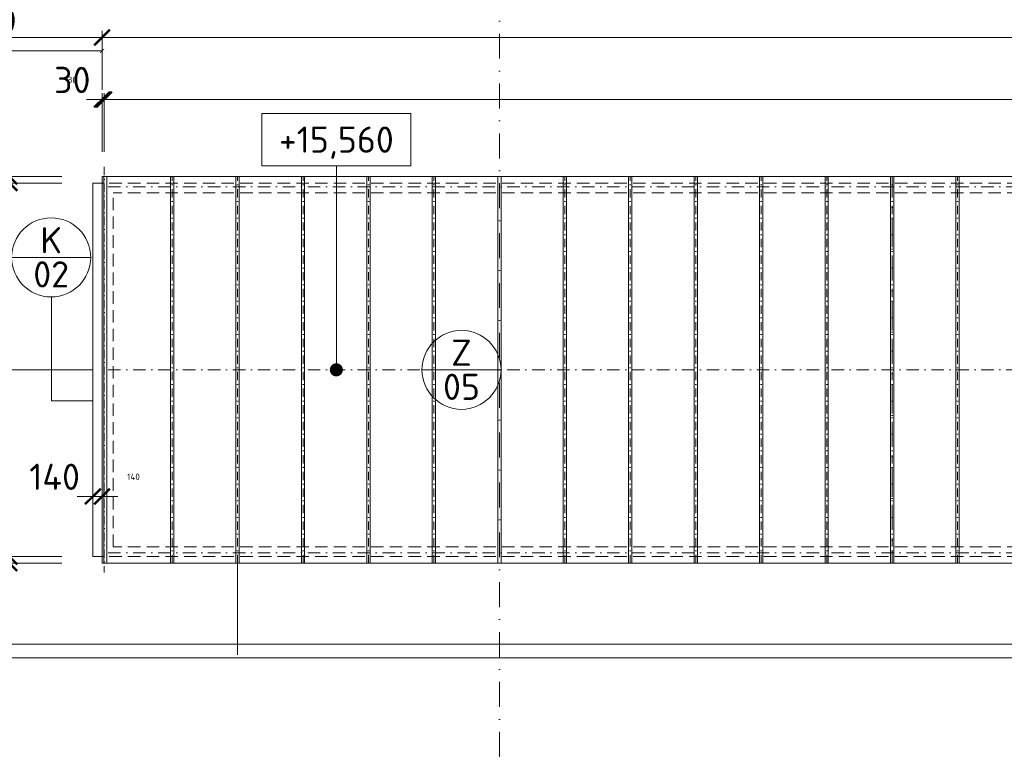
# Model space of a CAD drawing. Header units: millimetres. Extents: x -725694 to 5289369, y -1488057 to 2187451.
# Tile 163 of 256: x 10672 to 25714, y 216454 to 227652. Entities that reach past the tile are written whole.
import ezdxf
from ezdxf.enums import TextEntityAlignment as Align

# ---------------------------------------------------------------- set-up
doc = ezdxf.new("R2010")
doc.units = ezdxf.units.MM
for name, pattern in [('CENTERX2', [101.6, 63.5, -12.7, 12.7, -12.7]), ('DASHDOT', [25.4, 12.7, -6.35, 0, -6.35]), ('ČÁRKOVANÁ', [19.05, 12.7, -6.35])]:
    doc.linetypes.add(name, pattern=pattern)
doc.layers.get('Defpoints').update_dxf_attribs({"color": 8})
for name, color, linetype, lineweight in [('A99_N_kce-pohl', 1, 'Continuous', 9), ('A99_N_koty-200', 5, 'Continuous', 5), ('A99_N_koty-200 @ 200', 5, 'Continuous', 5), ('A99_N_koty-200 @ 50 (2)', 5, 'Continuous', 5), ('A99_N_koty-vysk', 160, 'Continuous', 5), ('A99_N_znaceni 200', 5, 'Continuous', 5), ('A99_S_osy', 1, 'CENTERX2', 5)]:
    doc.layers.add(name, color=color, linetype=linetype, lineweight=lineweight)
doc.styles.add('A99_kota', font='isocpeur.ttf', dxfattribs={"height": 2})
doc.styles.add('A99_popis', font='isocpeur.ttf')
doc.dimstyles.new('A99_kota_200 new', dxfattribs={"dimscale": 200, "dimtxt": 2, "dimasz": 1.2, "dimexe": 0.5, "dimexo": 1.5, "dimgap": 0.3, "dimtad": 1, "dimdec": 0, "dimzin": 3, "dimdsep": 46, "dimtxsty": 'A99_kota', "dimblk": 'ARCHTICK', "dimcen": 2.5, "dimazin": 2, "dimtfac": 0.75, "dimtdec": 0, "dimtmove": 2, "dimatfit": 0, "dimfxl": 0, "dimtolj": 1, "dimtzin": 0, "dimlwd": 5, "dimlwe": 5, "dimarcsym": 0})

# ---------------------------------------------------------------- blocks, each defined once
blk = doc.blocks.new('_ArchTick')
at = {"color": 0, "linetype": 'ByBlock', "const_width": 0.15}
blk.add_lwpolyline([(-0.5, -0.5), (0.5, 0.5)], dxfattribs=at)
blk = doc.blocks.new('*D4494')
at = {"layer": 'A99_N_koty-200', "color": 0, "linetype": 'Continuous', "lineweight": 5, "transparency": 16777216}
for p, q in [((5860, 227380), (5860, 227480)), ((11930, 226580), (11930, 227480)), ((5860, 227380), (11930, 227380))]:
    blk.add_line(p, q, dxfattribs=at)
at = {"layer": 'Defpoints', "color": 0, "linetype": 'Continuous', "lineweight": 0, "transparency": 16777216}
for p in [(11930, 227380), (5860, 227175), (11930, 225255)]:
    blk.add_point(p, dxfattribs=at)
at = {"layer": 'A99_N_koty-200', "color": 0, "linetype": 'Continuous', "lineweight": 5, "transparency": 16777216, "xscale": 240, "yscale": 240, "zscale": 240, "rotation": 180}
blk.add_blockref('_ArchTick', (5860, 227380), dxfattribs=at)
at = {"layer": 'A99_N_koty-200', "color": 0, "linetype": 'Continuous', "lineweight": 5, "transparency": 16777216, "xscale": 240, "yscale": 240, "zscale": 240}
blk.add_blockref('_ArchTick', (11930, 227380), dxfattribs=at)
at = {"layer": 'A99_N_koty-200', "color": 0, "linetype": 'Continuous', "transparency": 16777216, "insert": (10065, 227640), "char_height": 400, "attachment_point": 5, "style": 'A99_kota'}
blk.add_mtext('\\A1;6070', dxfattribs=at)
blk = doc.blocks.new('*D4495')
at = {"layer": 'A99_N_koty-200', "color": 0, "linetype": 'Continuous', "lineweight": 5, "transparency": 16777216}
for p, q in [((5860, 227175), (5860, 227200)), ((5860, 227175), (11930, 227175)), ((11930, 226975), (11930, 227200))]:
    blk.add_line(p, q, dxfattribs=at)
at = {"layer": 'Defpoints', "color": 0, "linetype": 'Continuous', "lineweight": 0, "transparency": 16777216}
for p in [(5860, 227175), (11930, 227175), (11930, 225255)]:
    blk.add_point(p, dxfattribs=at)
at = {"layer": 'A99_N_koty-200', "color": 0, "linetype": 'Continuous', "lineweight": 5, "transparency": 16777216, "xscale": 60, "yscale": 60, "zscale": 60, "rotation": 180}
blk.add_blockref('_ArchTick', (5860, 227175), dxfattribs=at)
at = {"layer": 'A99_N_koty-200', "color": 0, "linetype": 'Continuous', "lineweight": 5, "transparency": 16777216, "xscale": 60, "yscale": 60, "zscale": 60}
blk.add_blockref('_ArchTick', (11930, 227175), dxfattribs=at)
at = {"layer": 'A99_N_koty-200', "color": 0, "linetype": 'Continuous', "transparency": 16777216, "insert": (8895, 227240), "char_height": 100, "attachment_point": 5, "style": 'A99_kota'}
blk.add_mtext('\\A1;6070', dxfattribs=at)
blk = doc.blocks.new('*D4497')
at = {"layer": 'A99_N_koty-200', "color": 0, "linetype": 'Continuous', "lineweight": 5, "transparency": 16777216}
for p, q in [((11930, 226580), (11930, 227480)), ((132620, 226580), (132620, 227480)), ((11930, 227380), (132620, 227380))]:
    blk.add_line(p, q, dxfattribs=at)
at = {"layer": 'Defpoints', "color": 0, "linetype": 'Continuous', "lineweight": 0, "transparency": 16777216}
for p in [(132620, 227380), (11930, 225255), (132620, 225255)]:
    blk.add_point(p, dxfattribs=at)
at = {"layer": 'A99_N_koty-200', "color": 0, "linetype": 'Continuous', "lineweight": 5, "transparency": 16777216, "xscale": 240, "yscale": 240, "zscale": 240, "rotation": 180}
blk.add_blockref('_ArchTick', (11930, 227380), dxfattribs=at)
at = {"layer": 'A99_N_koty-200', "color": 0, "linetype": 'Continuous', "lineweight": 5, "transparency": 16777216, "xscale": 240, "yscale": 240, "zscale": 240}
blk.add_blockref('_ArchTick', (132620, 227380), dxfattribs=at)
at = {"layer": 'A99_N_koty-200', "color": 0, "linetype": 'Continuous', "transparency": 16777216, "insert": (77020, 227680), "char_height": 400, "attachment_point": 5, "style": 'A99_kota'}
blk.add_mtext('\\A1;120690', dxfattribs=at)
blk = doc.blocks.new('*D4498')
at = {"layer": 'A99_N_koty-200', "color": 0, "linetype": 'Continuous', "lineweight": 5, "transparency": 16777216}
for p, q in [((11930, 227180), (11930, 227405)), ((11930, 227380), (132620, 227380)), ((132620, 227180), (132620, 227405))]:
    blk.add_line(p, q, dxfattribs=at)
at = {"layer": 'Defpoints', "color": 0, "linetype": 'Continuous', "lineweight": 0, "transparency": 16777216}
for p in [(132620, 227380), (11930, 225255), (132620, 225255)]:
    blk.add_point(p, dxfattribs=at)
at = {"layer": 'A99_N_koty-200', "color": 0, "linetype": 'Continuous', "lineweight": 5, "transparency": 16777216, "xscale": 60, "yscale": 60, "zscale": 60, "rotation": 180}
blk.add_blockref('_ArchTick', (11930, 227380), dxfattribs=at)
at = {"layer": 'A99_N_koty-200', "color": 0, "linetype": 'Continuous', "lineweight": 5, "transparency": 16777216, "xscale": 60, "yscale": 60, "zscale": 60}
blk.add_blockref('_ArchTick', (132620, 227380), dxfattribs=at)
at = {"layer": 'A99_N_koty-200', "color": 0, "linetype": 'Continuous', "transparency": 16777216, "insert": (72275, 227445), "char_height": 100, "attachment_point": 5, "style": 'A99_kota'}
blk.add_mtext('\\A1;120690', dxfattribs=at)
blk = doc.blocks.new('*D4506')
at = {"layer": 'A99_N_koty-200', "color": 0, "linetype": 'Continuous', "lineweight": 5, "transparency": 16777216}
for p, q in [((11960, 225630), (11960, 226530)), ((11960, 226430), (78000, 226430)), ((78000, 225630), (78000, 226530))]:
    blk.add_line(p, q, dxfattribs=at)
at = {"layer": 'Defpoints', "color": 0, "linetype": 'Continuous', "lineweight": 0, "transparency": 16777216}
for p in [(78000, 226430), (11960, 225255), (78000, 225255)]:
    blk.add_point(p, dxfattribs=at)
at = {"layer": 'A99_N_koty-200', "color": 0, "linetype": 'Continuous', "lineweight": 5, "transparency": 16777216, "xscale": 240, "yscale": 240, "zscale": 240, "rotation": 180}
blk.add_blockref('_ArchTick', (11960, 226430), dxfattribs=at)
at = {"layer": 'A99_N_koty-200', "color": 0, "linetype": 'Continuous', "lineweight": 5, "transparency": 16777216, "xscale": 240, "yscale": 240, "zscale": 240}
blk.add_blockref('_ArchTick', (78000, 226430), dxfattribs=at)
at = {"layer": 'A99_N_koty-200', "color": 0, "linetype": 'Continuous', "transparency": 16777216, "insert": (44980, 226690), "char_height": 400, "attachment_point": 5, "style": 'A99_kota'}
blk.add_mtext('\\A1;66040', dxfattribs=at)
blk = doc.blocks.new('*D4507')
at = {"layer": 'A99_N_koty-200', "color": 0, "linetype": 'Continuous', "lineweight": 5, "transparency": 16777216}
for p, q in [((11960, 226230), (11960, 226455)), ((11960, 226430), (78000, 226430)), ((78000, 226230), (78000, 226455))]:
    blk.add_line(p, q, dxfattribs=at)
at = {"layer": 'Defpoints', "color": 0, "linetype": 'Continuous', "lineweight": 0, "transparency": 16777216}
for p in [(78000, 226430), (11960, 225255), (78000, 225255)]:
    blk.add_point(p, dxfattribs=at)
at = {"layer": 'A99_N_koty-200', "color": 0, "linetype": 'Continuous', "lineweight": 5, "transparency": 16777216, "xscale": 60, "yscale": 60, "zscale": 60, "rotation": 180}
blk.add_blockref('_ArchTick', (11960, 226430), dxfattribs=at)
at = {"layer": 'A99_N_koty-200', "color": 0, "linetype": 'Continuous', "lineweight": 5, "transparency": 16777216, "xscale": 60, "yscale": 60, "zscale": 60}
blk.add_blockref('_ArchTick', (78000, 226430), dxfattribs=at)
at = {"layer": 'A99_N_koty-200', "color": 0, "linetype": 'Continuous', "transparency": 16777216, "insert": (44980, 226495), "char_height": 100, "attachment_point": 5, "style": 'A99_kota'}
blk.add_mtext('\\A1;66040', dxfattribs=at)
blk = doc.blocks.new('*D4509')
at = {"layer": 'A99_N_koty-200', "color": 0, "linetype": 'Continuous', "lineweight": 5, "transparency": 16777216}
for p, q in [((11930, 226430), (11690, 226430)), ((11930, 225630), (11930, 226530)), ((11960, 226430), (11930, 226430)), ((11960, 225630), (11960, 226530)), ((11960, 226430), (12200, 226430))]:
    blk.add_line(p, q, dxfattribs=at)
at = {"layer": 'Defpoints', "color": 0, "linetype": 'Continuous', "lineweight": 0, "transparency": 16777216}
for p in [(11930, 226430), (11930, 225255), (11960, 225255)]:
    blk.add_point(p, dxfattribs=at)
at = {"layer": 'A99_N_koty-200', "color": 0, "linetype": 'Continuous', "lineweight": 5, "transparency": 16777216, "xscale": 240, "yscale": 240, "zscale": 240}
blk.add_blockref('_ArchTick', (11930, 226430), dxfattribs=at)
at = {"layer": 'A99_N_koty-200', "color": 0, "linetype": 'Continuous', "lineweight": 5, "transparency": 16777216, "xscale": 240, "yscale": 240, "zscale": 240, "rotation": 180}
blk.add_blockref('_ArchTick', (11960, 226430), dxfattribs=at)
at = {"layer": 'A99_N_koty-200', "color": 0, "linetype": 'Continuous', "transparency": 16777216, "insert": (11475, 226730), "char_height": 400, "attachment_point": 5, "style": 'A99_kota'}
blk.add_mtext('\\A1;30', dxfattribs=at)
blk = doc.blocks.new('*D4510')
at = {"layer": 'A99_N_koty-200', "color": 0, "linetype": 'Continuous', "lineweight": 5, "transparency": 16777216}
for p, q in [((11930, 226430), (11870, 226430)), ((11930, 226230), (11930, 226455)), ((11960, 226430), (11930, 226430)), ((11960, 226230), (11960, 226455)), ((11960, 226430), (12020, 226430))]:
    blk.add_line(p, q, dxfattribs=at)
at = {"layer": 'Defpoints', "color": 0, "linetype": 'Continuous', "lineweight": 0, "transparency": 16777216}
for p in [(11930, 226430), (11930, 225255), (11960, 225255)]:
    blk.add_point(p, dxfattribs=at)
at = {"layer": 'A99_N_koty-200', "color": 0, "linetype": 'Continuous', "lineweight": 5, "transparency": 16777216, "xscale": 60, "yscale": 60, "zscale": 60}
blk.add_blockref('_ArchTick', (11930, 226430), dxfattribs=at)
at = {"layer": 'A99_N_koty-200', "color": 0, "linetype": 'Continuous', "lineweight": 5, "transparency": 16777216, "xscale": 60, "yscale": 60, "zscale": 60, "rotation": 180}
blk.add_blockref('_ArchTick', (11960, 226430), dxfattribs=at)
at = {"layer": 'A99_N_koty-200', "color": 0, "linetype": 'Continuous', "transparency": 16777216, "insert": (11475, 226730), "char_height": 100, "attachment_point": 5, "style": 'A99_kota'}
blk.add_mtext('\\A1;30', dxfattribs=at)
blk = doc.blocks.new('*D4518')
at = {"layer": 'A99_N_koty-200', "color": 0, "linetype": 'Continuous', "lineweight": 5, "transparency": 16777216}
for p, q in [((10210, 225255), (9310, 225255)), ((9410, 219345), (9410, 225255)), ((10210, 219345), (9310, 219345))]:
    blk.add_line(p, q, dxfattribs=at)
at = {"layer": 'Defpoints', "color": 0, "linetype": 'Continuous', "lineweight": 0, "transparency": 16777216}
for p in [(9410, 225255), (11930, 225255), (11930, 219345)]:
    blk.add_point(p, dxfattribs=at)
at = {"layer": 'A99_N_koty-200', "color": 0, "linetype": 'Continuous', "lineweight": 5, "transparency": 16777216, "xscale": 240, "yscale": 240, "zscale": 240}
for p, rotation in [((9410, 225255), 90), ((9410, 219345), 270)]:
    blk.add_blockref('_ArchTick', p, dxfattribs=dict(at, rotation=rotation))
at = {"layer": 'A99_N_koty-200', "color": 0, "linetype": 'Continuous', "transparency": 16777216, "insert": (9110, 222270), "char_height": 400, "attachment_point": 5, "rotation": 90, "style": 'A99_kota'}
blk.add_mtext('\\A1;5910', dxfattribs=at)
blk = doc.blocks.new('*D4519')
at = {"layer": 'A99_N_koty-200', "color": 0, "linetype": 'Continuous', "lineweight": 5, "transparency": 16777216}
for p, q in [((9610, 225255), (9385, 225255)), ((9410, 219345), (9410, 225255)), ((9610, 219345), (9385, 219345))]:
    blk.add_line(p, q, dxfattribs=at)
at = {"layer": 'Defpoints', "color": 0, "linetype": 'Continuous', "lineweight": 0, "transparency": 16777216}
for p in [(9410, 225255), (11930, 225255), (11930, 219345)]:
    blk.add_point(p, dxfattribs=at)
at = {"layer": 'A99_N_koty-200', "color": 0, "linetype": 'Continuous', "lineweight": 5, "transparency": 16777216, "xscale": 60, "yscale": 60, "zscale": 60}
for p, rotation in [((9410, 225255), 90), ((9410, 219345), 270)]:
    blk.add_blockref('_ArchTick', p, dxfattribs=dict(at, rotation=rotation))
at = {"layer": 'A99_N_koty-200', "color": 0, "linetype": 'Continuous', "transparency": 16777216, "insert": (9345, 222300), "char_height": 100, "attachment_point": 5, "rotation": 90, "style": 'A99_kota'}
blk.add_mtext('\\A1;5910', dxfattribs=at)
blk = doc.blocks.new('*D4521')
at = {"layer": 'A99_N_koty-200', "color": 0, "linetype": 'Continuous', "lineweight": 5, "transparency": 16777216}
for p, q in [((11315, 225155), (10415, 225155)), ((10515, 225155), (10515, 219445)), ((11315, 219445), (10415, 219445))]:
    blk.add_line(p, q, dxfattribs=at)
at = {"layer": 'Defpoints', "color": 0, "linetype": 'Continuous', "lineweight": 0, "transparency": 16777216}
for p in [(11790, 225155), (10515, 219445), (11930, 219445)]:
    blk.add_point(p, dxfattribs=at)
at = {"layer": 'A99_N_koty-200', "color": 0, "linetype": 'Continuous', "lineweight": 5, "transparency": 16777216, "xscale": 240, "yscale": 240, "zscale": 240}
for p, rotation in [((10515, 225155), 90), ((10515, 219445), 270)]:
    blk.add_blockref('_ArchTick', p, dxfattribs=dict(at, rotation=rotation))
at = {"layer": 'A99_N_koty-200', "color": 0, "linetype": 'Continuous', "transparency": 16777216, "insert": (10255, 222300), "char_height": 400, "attachment_point": 5, "rotation": 90, "style": 'A99_kota'}
blk.add_mtext('\\A1;5710', dxfattribs=at)
blk = doc.blocks.new('*D4522')
at = {"layer": 'A99_N_koty-200', "color": 0, "linetype": 'Continuous', "lineweight": 5, "transparency": 16777216}
for p, q in [((10715, 225155), (10490, 225155)), ((10515, 225155), (10515, 219445)), ((10715, 219445), (10490, 219445))]:
    blk.add_line(p, q, dxfattribs=at)
at = {"layer": 'Defpoints', "color": 0, "linetype": 'Continuous', "lineweight": 0, "transparency": 16777216}
for p in [(11790, 225155), (10515, 219445), (11930, 219445)]:
    blk.add_point(p, dxfattribs=at)
at = {"layer": 'A99_N_koty-200', "color": 0, "linetype": 'Continuous', "lineweight": 5, "transparency": 16777216, "xscale": 60, "yscale": 60, "zscale": 60}
for p, rotation in [((10515, 225155), 90), ((10515, 219445), 270)]:
    blk.add_blockref('_ArchTick', p, dxfattribs=dict(at, rotation=rotation))
at = {"layer": 'A99_N_koty-200', "color": 0, "linetype": 'Continuous', "transparency": 16777216, "insert": (10450, 222300), "char_height": 100, "attachment_point": 5, "rotation": 90, "style": 'A99_kota'}
blk.add_mtext('\\A1;5710', dxfattribs=at)
blk = doc.blocks.new('*D4524')
at = {"layer": 'A99_N_koty-200', "color": 0, "linetype": 'Continuous', "lineweight": 5, "transparency": 16777216}
for p, q in [((10515, 219445), (10515, 219685)), ((11315, 219445), (10415, 219445)), ((11315, 219345), (10415, 219345)), ((10515, 219445), (10515, 219345)), ((10515, 219345), (10515, 219105))]:
    blk.add_line(p, q, dxfattribs=at)
at = {"layer": 'Defpoints', "color": 0, "linetype": 'Continuous', "lineweight": 0, "transparency": 16777216}
for p in [(10515, 219345), (11930, 219445), (11930, 219345)]:
    blk.add_point(p, dxfattribs=at)
at = {"layer": 'A99_N_koty-200', "color": 0, "linetype": 'Continuous', "lineweight": 5, "transparency": 16777216, "xscale": 240, "yscale": 240, "zscale": 240}
for p, rotation in [((10515, 219445), 270), ((10515, 219345), 90)]:
    blk.add_blockref('_ArchTick', p, dxfattribs=dict(at, rotation=rotation))
at = {"layer": 'A99_N_koty-200', "color": 0, "linetype": 'Continuous', "transparency": 16777216, "insert": (10215, 218840), "char_height": 400, "attachment_point": 5, "rotation": 90, "style": 'A99_kota'}
blk.add_mtext('\\A1;100', dxfattribs=at)
blk = doc.blocks.new('*D4525')
at = {"layer": 'A99_N_koty-200', "color": 0, "linetype": 'Continuous', "lineweight": 5, "transparency": 16777216}
for p, q in [((10515, 219445), (10515, 219505)), ((10715, 219445), (10490, 219445)), ((10715, 219345), (10490, 219345)), ((10515, 219445), (10515, 219345)), ((10515, 219345), (10515, 219285))]:
    blk.add_line(p, q, dxfattribs=at)
at = {"layer": 'Defpoints', "color": 0, "linetype": 'Continuous', "lineweight": 0, "transparency": 16777216}
for p in [(10515, 219345), (11930, 219445), (11930, 219345)]:
    blk.add_point(p, dxfattribs=at)
at = {"layer": 'A99_N_koty-200', "color": 0, "linetype": 'Continuous', "lineweight": 5, "transparency": 16777216, "xscale": 60, "yscale": 60, "zscale": 60}
for p, rotation in [((10515, 219445), 270), ((10515, 219345), 90)]:
    blk.add_blockref('_ArchTick', p, dxfattribs=dict(at, rotation=rotation))
at = {"layer": 'A99_N_koty-200', "color": 0, "linetype": 'Continuous', "transparency": 16777216, "insert": (10215, 218840), "char_height": 100, "attachment_point": 5, "rotation": 90, "style": 'A99_kota'}
blk.add_mtext('\\A1;100', dxfattribs=at)
blk = doc.blocks.new('*D4527')
at = {"layer": 'A99_N_koty-200', "color": 0, "linetype": 'Continuous', "lineweight": 5, "transparency": 16777216}
for p, q in [((10515, 225255), (10515, 225495)), ((11315, 225255), (10415, 225255)), ((10515, 225155), (10515, 225255)), ((11315, 225155), (10415, 225155)), ((10515, 225155), (10515, 224915))]:
    blk.add_line(p, q, dxfattribs=at)
at = {"layer": 'Defpoints', "color": 0, "linetype": 'Continuous', "lineweight": 0, "transparency": 16777216}
for p in [(10515, 225255), (11930, 225255), (11790, 225155)]:
    blk.add_point(p, dxfattribs=at)
at = {"layer": 'A99_N_koty-200', "color": 0, "linetype": 'Continuous', "lineweight": 5, "transparency": 16777216, "xscale": 240, "yscale": 240, "zscale": 240}
for p, rotation in [((10515, 225255), 270), ((10515, 225155), 90)]:
    blk.add_blockref('_ArchTick', p, dxfattribs=dict(at, rotation=rotation))
at = {"layer": 'A99_N_koty-200', "color": 0, "linetype": 'Continuous', "transparency": 16777216, "insert": (10215, 225760), "char_height": 400, "attachment_point": 5, "rotation": 90, "style": 'A99_kota'}
blk.add_mtext('\\A1;100', dxfattribs=at)
blk = doc.blocks.new('*D4528')
at = {"layer": 'A99_N_koty-200', "color": 0, "linetype": 'Continuous', "lineweight": 5, "transparency": 16777216}
for p, q in [((10715, 225255), (10490, 225255)), ((10515, 225255), (10515, 225315)), ((10515, 225155), (10515, 225255)), ((10715, 225155), (10490, 225155)), ((10515, 225155), (10515, 225095))]:
    blk.add_line(p, q, dxfattribs=at)
at = {"layer": 'Defpoints', "color": 0, "linetype": 'Continuous', "lineweight": 0, "transparency": 16777216}
for p in [(10515, 225255), (11930, 225255), (11790, 225155)]:
    blk.add_point(p, dxfattribs=at)
at = {"layer": 'A99_N_koty-200', "color": 0, "linetype": 'Continuous', "lineweight": 5, "transparency": 16777216, "xscale": 60, "yscale": 60, "zscale": 60}
for p, rotation in [((10515, 225255), 270), ((10515, 225155), 90)]:
    blk.add_blockref('_ArchTick', p, dxfattribs=dict(at, rotation=rotation))
at = {"layer": 'A99_N_koty-200', "color": 0, "linetype": 'Continuous', "transparency": 16777216, "insert": (10215, 225760), "char_height": 100, "attachment_point": 5, "rotation": 90, "style": 'A99_kota'}
blk.add_mtext('\\A1;100', dxfattribs=at)
blk = doc.blocks.new('*U52')
at = {"color": 0, "linetype": 'ByBlock'}
blk.add_line((5.7, -4), (5.7, -19.6), dxfattribs=at)
blk.add_lwpolyline([(0, -4), (11.4, -4), (11.4, 0), (0, 0)], close=True, dxfattribs=at)
at = {"color": 0, "linetype": 'ByBlock', "ltscale": 200, "const_width": 0.5}
blk.add_lwpolyline([(5.7, -19.85, -1), (5.7, -19.35, -1)], format="xyb", close=True, dxfattribs=at)
at = {"color": 0, "linetype": 'ByBlock', "style": 'A99_kota'}
for tag, p in [('VYSKA', (5.7, -2.241)), ('VYSKA_POPIS1', (5.7, -6.041)), ('VYSKA_POPIS2', (5.9, -9.541)), ('VYSKA_POPIS3', (5.9, -13.041))]:
    blk.add_attdef(tag, text='', height=2, dxfattribs=at).set_placement(p, align=Align.MIDDLE)
blk = doc.blocks.new('*D4551')
at = {"layer": 'A99_N_koty-200', "color": 0, "linetype": 'Continuous', "lineweight": 5, "transparency": 16777216}
for p, q in [((10210, 219345), (9310, 219345)), ((9410, 219345), (9410, 213465)), ((9410, 213465), (9310, 213465))]:
    blk.add_line(p, q, dxfattribs=at)
at = {"layer": 'Defpoints', "color": 0, "linetype": 'Continuous', "lineweight": 0, "transparency": 16777216}
for p in [(11930, 219345), (9410, 213465), (9410, 213465)]:
    blk.add_point(p, dxfattribs=at)
at = {"layer": 'A99_N_koty-200', "color": 0, "linetype": 'Continuous', "lineweight": 5, "transparency": 16777216, "xscale": 240, "yscale": 240, "zscale": 240}
for p, rotation in [((9410, 219345), 90.0000000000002), ((9410, 213465), 270.0000000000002)]:
    blk.add_blockref('_ArchTick', p, dxfattribs=dict(at, rotation=rotation))
at = {"layer": 'A99_N_koty-200', "color": 0, "linetype": 'Continuous', "transparency": 16777216, "insert": (9110, 215740), "char_height": 400, "attachment_point": 5, "rotation": 90, "style": 'A99_kota'}
blk.add_mtext('\\A1;5880', dxfattribs=at)
blk = doc.blocks.new('*D4552')
at = {"layer": 'A99_N_koty-200', "color": 0, "linetype": 'Continuous', "lineweight": 5, "transparency": 16777216}
for p, q in [((9610, 219345), (9385, 219345)), ((9410, 219345), (9410, 219405)), ((9410, 219345), (9410, 213465)), ((9410, 213465), (9385, 213465)), ((9410, 213465), (9410, 213405))]:
    blk.add_line(p, q, dxfattribs=at)
at = {"layer": 'Defpoints', "color": 0, "linetype": 'Continuous', "lineweight": 0, "transparency": 16777216}
for p in [(11930, 219345), (9410, 213465), (9410, 213465)]:
    blk.add_point(p, dxfattribs=at)
at = {"layer": 'A99_N_koty-200', "color": 0, "linetype": 'Continuous', "lineweight": 5, "transparency": 16777216, "xscale": 60, "yscale": 60, "zscale": 60}
for p, rotation in [((9410, 219345), 270.0000000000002), ((9410, 213465), 90.0000000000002)]:
    blk.add_blockref('_ArchTick', p, dxfattribs=dict(at, rotation=rotation))
at = {"layer": 'A99_N_koty-200', "color": 0, "linetype": 'Continuous', "transparency": 16777216, "insert": (9110, 212255), "char_height": 100, "attachment_point": 5, "rotation": 90, "style": 'A99_kota'}
blk.add_mtext('\\A1;5880', dxfattribs=at)
blk = doc.blocks.new('*D4611')
at = {"layer": 'A99_N_koty-200', "color": 0, "linetype": 'Continuous', "lineweight": 5, "transparency": 16777216}
for p, q in [((11790, 220365), (11790, 220465)), ((11930, 220365), (11930, 220465)), ((11790, 220365), (11550, 220365)), ((11790, 220365), (11930, 220365)), ((11930, 220365), (12170, 220365))]:
    blk.add_line(p, q, dxfattribs=at)
at = {"layer": 'Defpoints', "color": 0, "linetype": 'Continuous', "lineweight": 0, "transparency": 16777216}
for p in [(11790, 220365), (11930, 220365), (11930, 220365)]:
    blk.add_point(p, dxfattribs=at)
at = {"layer": 'A99_N_koty-200', "color": 0, "linetype": 'Continuous', "lineweight": 5, "transparency": 16777216, "xscale": 240, "yscale": 240, "zscale": 240}
blk.add_blockref('_ArchTick', (11790, 220365), dxfattribs=at)
at = {"layer": 'A99_N_koty-200', "color": 0, "linetype": 'Continuous', "lineweight": 5, "transparency": 16777216, "xscale": 240, "yscale": 240, "zscale": 240, "rotation": 180}
blk.add_blockref('_ArchTick', (11930, 220365), dxfattribs=at)
at = {"layer": 'A99_N_koty-200', "color": 0, "linetype": 'Continuous', "transparency": 16777216, "insert": (11205, 220665), "char_height": 400, "attachment_point": 5, "style": 'A99_kota'}
blk.add_mtext('\\A1;140', dxfattribs=at)
blk = doc.blocks.new('*D4612')
at = {"layer": 'A99_N_koty-200', "color": 0, "linetype": 'Continuous', "lineweight": 5, "transparency": 16777216}
for p, q in [((11790, 220365), (11790, 220390)), ((11930, 220365), (11930, 220390)), ((11790, 220365), (11730, 220365)), ((11790, 220365), (11930, 220365)), ((11930, 220365), (11990, 220365))]:
    blk.add_line(p, q, dxfattribs=at)
at = {"layer": 'Defpoints', "color": 0, "linetype": 'Continuous', "lineweight": 0, "transparency": 16777216}
for p in [(11790, 220365), (11930, 220365), (11930, 220365)]:
    blk.add_point(p, dxfattribs=at)
at = {"layer": 'A99_N_koty-200', "color": 0, "linetype": 'Continuous', "lineweight": 5, "transparency": 16777216, "xscale": 60, "yscale": 60, "zscale": 60}
blk.add_blockref('_ArchTick', (11790, 220365), dxfattribs=at)
at = {"layer": 'A99_N_koty-200', "color": 0, "linetype": 'Continuous', "lineweight": 5, "transparency": 16777216, "xscale": 60, "yscale": 60, "zscale": 60, "rotation": 180}
blk.add_blockref('_ArchTick', (11930, 220365), dxfattribs=at)
at = {"layer": 'A99_N_koty-200', "color": 0, "linetype": 'Continuous', "transparency": 16777216, "insert": (12410, 220665), "char_height": 100, "attachment_point": 5, "style": 'A99_kota'}
blk.add_mtext('\\A1;140', dxfattribs=at)
blk = doc.blocks.new('*D4623')
at = {"layer": 'A99_N_koty-200', "color": 0, "linetype": 'Continuous', "lineweight": 5, "transparency": 16777216}
for p, q in [((5860, 218105), (5860, 218205)), ((138440, 218105), (138440, 218205)), ((5860, 218105), (138440, 218105))]:
    blk.add_line(p, q, dxfattribs=at)
at = {"layer": 'Defpoints', "color": 0, "linetype": 'Continuous', "lineweight": 0, "transparency": 16777216}
for p in [(138440, 218105), (138440, 218105), (5860, 217900)]:
    blk.add_point(p, dxfattribs=at)
at = {"layer": 'A99_N_koty-200', "color": 0, "linetype": 'Continuous', "lineweight": 5, "transparency": 16777216, "xscale": 240, "yscale": 240, "zscale": 240, "rotation": 180}
blk.add_blockref('_ArchTick', (5860, 218105), dxfattribs=at)
at = {"layer": 'A99_N_koty-200', "color": 0, "linetype": 'Continuous', "lineweight": 5, "transparency": 16777216, "xscale": 240, "yscale": 240, "zscale": 240}
blk.add_blockref('_ArchTick', (138440, 218105), dxfattribs=at)
at = {"layer": 'A99_N_koty-200', "color": 0, "linetype": 'Continuous', "transparency": 16777216, "insert": (76950, 218405), "char_height": 400, "attachment_point": 5, "style": 'A99_kota'}
blk.add_mtext('\\A1;132580', dxfattribs=at)
blk = doc.blocks.new('*D4624')
at = {"layer": 'A99_N_koty-200', "color": 0, "linetype": 'Continuous', "lineweight": 5, "transparency": 16777216}
for p, q in [((138440, 218030), (138440, 217875)), ((5860, 217900), (5860, 217925)), ((5860, 217900), (138440, 217900))]:
    blk.add_line(p, q, dxfattribs=at)
at = {"layer": 'Defpoints', "color": 0, "linetype": 'Continuous', "lineweight": 0, "transparency": 16777216}
for p in [(138440, 218105), (5860, 217900), (138440, 217900)]:
    blk.add_point(p, dxfattribs=at)
at = {"layer": 'A99_N_koty-200', "color": 0, "linetype": 'Continuous', "lineweight": 5, "transparency": 16777216, "xscale": 60, "yscale": 60, "zscale": 60, "rotation": 180}
blk.add_blockref('_ArchTick', (5860, 217900), dxfattribs=at)
at = {"layer": 'A99_N_koty-200', "color": 0, "linetype": 'Continuous', "lineweight": 5, "transparency": 16777216, "xscale": 60, "yscale": 60, "zscale": 60}
blk.add_blockref('_ArchTick', (138440, 217900), dxfattribs=at)
at = {"layer": 'A99_N_koty-200', "color": 0, "linetype": 'Continuous', "transparency": 16777216, "insert": (72150, 217965), "char_height": 100, "attachment_point": 5, "style": 'A99_kota'}
blk.add_mtext('\\A1;132580', dxfattribs=at)
blk = doc.blocks.new('*U20')
at = {"color": 0, "linetype": 'ByBlock'}
blk.add_line((-3.02, 0), (3.02, 0), dxfattribs=at)
blk.add_circle((0, 0), 3.02, dxfattribs=at)
at = {"color": 0, "linetype": 'ByBlock', "style": 'A99_popis'}
for tag, p in [('KATEGORIE', (0, 1.31)), ('PRVEK', (0, -1.298))]:
    blk.add_attdef(tag, text='', height=2, dxfattribs=at).set_placement(p, align=Align.MIDDLE_CENTER)
blk = doc.blocks.new('*D5773')
at = {"layer": 'A99_N_koty-200', "color": 0, "linetype": 'Continuous', "lineweight": 5, "transparency": 16777216}
for p, q in [((10210, 231135), (9310, 231135)), ((9410, 225255), (9410, 231135)), ((10210, 225255), (9310, 225255))]:
    blk.add_line(p, q, dxfattribs=at)
at = {"layer": 'Defpoints', "color": 0, "linetype": 'Continuous', "lineweight": 0, "transparency": 16777216}
for p in [(9410, 231135), (11735, 231135), (11960, 225255)]:
    blk.add_point(p, dxfattribs=at)
at = {"layer": 'A99_N_koty-200', "color": 0, "linetype": 'Continuous', "lineweight": 5, "transparency": 16777216, "xscale": 240, "yscale": 240, "zscale": 240}
for p, rotation in [((9410, 231135), 90), ((9410, 225255), 270)]:
    blk.add_blockref('_ArchTick', p, dxfattribs=dict(at, rotation=rotation))
at = {"layer": 'A99_N_koty-200', "color": 0, "linetype": 'Continuous', "transparency": 16777216, "insert": (9150, 228195), "char_height": 400, "attachment_point": 5, "rotation": 90, "style": 'A99_kota'}
blk.add_mtext('\\A1;5880', dxfattribs=at)
blk = doc.blocks.new('*D5774')
at = {"layer": 'A99_N_koty-200', "color": 0, "linetype": 'Continuous', "lineweight": 5, "transparency": 16777216}
for p, q in [((9610, 231135), (9385, 231135)), ((9410, 225255), (9410, 231135)), ((9610, 225255), (9385, 225255))]:
    blk.add_line(p, q, dxfattribs=at)
at = {"layer": 'Defpoints', "color": 0, "linetype": 'Continuous', "lineweight": 0, "transparency": 16777216}
for p in [(9410, 231135), (11735, 231135), (11960, 225255)]:
    blk.add_point(p, dxfattribs=at)
at = {"layer": 'A99_N_koty-200', "color": 0, "linetype": 'Continuous', "lineweight": 5, "transparency": 16777216, "xscale": 60, "yscale": 60, "zscale": 60}
for p, rotation in [((9410, 231135), 90), ((9410, 225255), 270)]:
    blk.add_blockref('_ArchTick', p, dxfattribs=dict(at, rotation=rotation))
at = {"layer": 'A99_N_koty-200', "color": 0, "linetype": 'Continuous', "transparency": 16777216, "insert": (9345, 228195), "char_height": 100, "attachment_point": 5, "rotation": 90, "style": 'A99_kota'}
blk.add_mtext('\\A1;5880', dxfattribs=at)
blk = doc.blocks.new('*U6030')
at = {"layer": 'A99_N_koty-200 @ 200', "linetype": 'Continuous'}
dim = blk.add_linear_dim(base=(11930, 227380), p1=(5860, 227175), p2=(11930, 225255), dimstyle='A99_kota_200 new', override={"dimscale": 200, "dimtix": 1, "dimtofl": 1, "dimtmove": 2, "dimatfit": 0}, dxfattribs=at)
dim.commit()
dim.dimension.update_dxf_attribs({"geometry": '*D4494', "text_midpoint": (10065, 227640), "dimtype": 128})
at = {"layer": 'A99_N_koty-200 @ 50 (2)', "linetype": 'Continuous'}
dim = blk.add_linear_dim(base=(11930, 227175), p1=(5860, 227175), p2=(11930, 225255), dimstyle='A99_kota_200 new', override={"dimscale": 50, "dimtix": 1, "dimtofl": 1, "dimtmove": 2, "dimatfit": 0}, dxfattribs=at)
dim.commit()
dim.dimension.update_dxf_attribs({"geometry": '*D4495', "text_midpoint": (8895, 227240)})
blk = doc.blocks.new('*U6031')
at = {"layer": 'A99_N_koty-200 @ 200', "linetype": 'Continuous'}
dim = blk.add_linear_dim(base=(132620, 227380), p1=(11930, 225255), p2=(132620, 225255), dimstyle='A99_kota_200 new', override={"dimscale": 200, "dimtix": 1, "dimtofl": 1, "dimtmove": 2, "dimatfit": 0}, dxfattribs=at)
dim.commit()
dim.dimension.update_dxf_attribs({"geometry": '*D4497', "text_midpoint": (77020, 227680), "dimtype": 128})
at = {"layer": 'A99_N_koty-200 @ 50 (2)', "linetype": 'Continuous'}
dim = blk.add_linear_dim(base=(132620, 227380), p1=(11930, 225255), p2=(132620, 225255), dimstyle='A99_kota_200 new', override={"dimscale": 50, "dimtix": 1, "dimtofl": 1, "dimtmove": 2, "dimatfit": 0}, dxfattribs=at)
dim.commit()
dim.dimension.update_dxf_attribs({"geometry": '*D4498', "text_midpoint": (72275, 227445)})
blk = doc.blocks.new('*U6034')
at = {"layer": 'A99_N_koty-200 @ 200', "linetype": 'Continuous'}
dim = blk.add_linear_dim(base=(78000, 226430), p1=(11960, 225255), p2=(78000, 225255), dimstyle='A99_kota_200 new', override={"dimscale": 200, "dimtix": 1, "dimtofl": 1, "dimtmove": 2, "dimatfit": 0}, dxfattribs=at)
dim.commit()
dim.dimension.update_dxf_attribs({"geometry": '*D4506', "text_midpoint": (44980, 226690)})
at = {"layer": 'A99_N_koty-200 @ 50 (2)', "linetype": 'Continuous'}
dim = blk.add_linear_dim(base=(78000, 226430), p1=(11960, 225255), p2=(78000, 225255), dimstyle='A99_kota_200 new', override={"dimscale": 50, "dimtix": 1, "dimtofl": 1, "dimtmove": 2, "dimatfit": 0}, dxfattribs=at)
dim.commit()
dim.dimension.update_dxf_attribs({"geometry": '*D4507', "text_midpoint": (44980, 226495)})
blk = doc.blocks.new('*U6035')
at = {"layer": 'A99_N_koty-200 @ 200', "linetype": 'Continuous'}
dim = blk.add_linear_dim(base=(11930, 226430), p1=(11960, 225255), p2=(11930, 225255), dimstyle='A99_kota_200 new', override={"dimscale": 200, "dimtix": 1, "dimtofl": 1, "dimtmove": 2, "dimatfit": 0}, dxfattribs=at)
dim.commit()
dim.dimension.update_dxf_attribs({"geometry": '*D4509', "text_midpoint": (11475, 226730), "dimtype": 128})
at = {"layer": 'A99_N_koty-200 @ 50 (2)', "linetype": 'Continuous'}
dim = blk.add_linear_dim(base=(11930, 226430), p1=(11960, 225255), p2=(11930, 225255), dimstyle='A99_kota_200 new', override={"dimscale": 50, "dimtix": 1, "dimtofl": 1, "dimtmove": 2, "dimatfit": 0}, dxfattribs=at)
dim.commit()
dim.dimension.update_dxf_attribs({"geometry": '*D4510', "text_midpoint": (11475, 226730), "dimtype": 128})
blk = doc.blocks.new('*U6038')
at = {"layer": 'A99_N_koty-200 @ 200', "linetype": 'Continuous'}
dim = blk.add_linear_dim(base=(9410, 225255), p1=(11930, 219345), p2=(11930, 225255), angle=90, dimstyle='A99_kota_200 new', override={"dimscale": 200, "dimtix": 1, "dimtofl": 1, "dimtmove": 2, "dimatfit": 0}, dxfattribs=at)
dim.commit()
dim.dimension.update_dxf_attribs({"geometry": '*D4518', "text_midpoint": (9110, 222270), "dimtype": 128})
at = {"layer": 'A99_N_koty-200 @ 50 (2)', "linetype": 'Continuous'}
dim = blk.add_linear_dim(base=(9410, 225255), p1=(11930, 219345), p2=(11930, 225255), angle=90, dimstyle='A99_kota_200 new', override={"dimscale": 50, "dimtix": 1, "dimtofl": 1, "dimtmove": 2, "dimatfit": 0}, dxfattribs=at)
dim.commit()
dim.dimension.update_dxf_attribs({"geometry": '*D4519', "text_midpoint": (9345, 222300)})
blk = doc.blocks.new('*U6039')
at = {"layer": 'A99_N_koty-200 @ 200', "linetype": 'Continuous'}
dim = blk.add_linear_dim(base=(10515, 219445), p1=(11790, 225155), p2=(11930, 219445), angle=90, dimstyle='A99_kota_200 new', override={"dimscale": 200, "dimtix": 1, "dimtofl": 1, "dimtmove": 2, "dimatfit": 0}, dxfattribs=at)
dim.commit()
dim.dimension.update_dxf_attribs({"geometry": '*D4521', "text_midpoint": (10255, 222300)})
at = {"layer": 'A99_N_koty-200 @ 50 (2)', "linetype": 'Continuous'}
dim = blk.add_linear_dim(base=(10515, 219445), p1=(11790, 225155), p2=(11930, 219445), angle=90, dimstyle='A99_kota_200 new', override={"dimscale": 50, "dimtix": 1, "dimtofl": 1, "dimtmove": 2, "dimatfit": 0}, dxfattribs=at)
dim.commit()
dim.dimension.update_dxf_attribs({"geometry": '*D4522', "text_midpoint": (10450, 222300)})
blk = doc.blocks.new('*U6040')
at = {"layer": 'A99_N_koty-200 @ 200', "linetype": 'Continuous'}
dim = blk.add_linear_dim(base=(10515, 219345), p1=(11930, 219445), p2=(11930, 219345), angle=90, dimstyle='A99_kota_200 new', override={"dimscale": 200, "dimtix": 1, "dimtofl": 1, "dimtmove": 2, "dimatfit": 0}, dxfattribs=at)
dim.commit()
dim.dimension.update_dxf_attribs({"geometry": '*D4524', "text_midpoint": (10215, 218840), "dimtype": 128})
at = {"layer": 'A99_N_koty-200 @ 50 (2)', "linetype": 'Continuous'}
dim = blk.add_linear_dim(base=(10515, 219345), p1=(11930, 219445), p2=(11930, 219345), angle=90, dimstyle='A99_kota_200 new', override={"dimscale": 50, "dimtix": 1, "dimtofl": 1, "dimtmove": 2, "dimatfit": 0}, dxfattribs=at)
dim.commit()
dim.dimension.update_dxf_attribs({"geometry": '*D4525', "text_midpoint": (10215, 218840), "dimtype": 128})
blk = doc.blocks.new('*U6041')
at = {"layer": 'A99_N_koty-200 @ 200', "linetype": 'Continuous'}
dim = blk.add_linear_dim(base=(10515, 225255), p1=(11790, 225155), p2=(11930, 225255), angle=270, dimstyle='A99_kota_200 new', override={"dimscale": 200, "dimtix": 1, "dimtofl": 1, "dimtmove": 2, "dimatfit": 0}, dxfattribs=at)
dim.commit()
dim.dimension.update_dxf_attribs({"geometry": '*D4527', "text_midpoint": (10215, 225760), "dimtype": 128})
at = {"layer": 'A99_N_koty-200 @ 50 (2)', "linetype": 'Continuous'}
dim = blk.add_linear_dim(base=(10515, 225255), p1=(11790, 225155), p2=(11930, 225255), angle=270, dimstyle='A99_kota_200 new', override={"dimscale": 50, "dimtix": 1, "dimtofl": 1, "dimtmove": 2, "dimatfit": 0}, dxfattribs=at)
dim.commit()
dim.dimension.update_dxf_attribs({"geometry": '*D4528', "text_midpoint": (10215, 225760), "dimtype": 128})
blk = doc.blocks.new('*U6049')
at = {"layer": 'A99_N_koty-200 @ 200', "linetype": 'Continuous'}
dim = blk.add_linear_dim(base=(9410, 213465), p1=(11930, 219345), p2=(9410, 213465), angle=270, dimstyle='A99_kota_200 new', override={"dimscale": 200, "dimtix": 1, "dimtofl": 1, "dimtmove": 2, "dimatfit": 0}, dxfattribs=at)
dim.commit()
dim.dimension.update_dxf_attribs({"geometry": '*D4551', "text_midpoint": (9110, 215740), "dimtype": 128})
at = {"layer": 'A99_N_koty-200 @ 50 (2)', "linetype": 'Continuous'}
dim = blk.add_linear_dim(base=(9410, 213465), p1=(11930, 219345), p2=(9410, 213465), angle=270, dimstyle='A99_kota_200 new', override={"dimscale": 50, "dimtix": 1, "dimtofl": 1, "dimtmove": 2, "dimatfit": 0}, dxfattribs=at)
dim.commit()
dim.dimension.update_dxf_attribs({"geometry": '*D4552', "text_midpoint": (9110, 212255), "dimtype": 128})
blk = doc.blocks.new('*U6069')
at = {"layer": 'A99_N_koty-200 @ 200', "linetype": 'Continuous'}
dim = blk.add_linear_dim(base=(11930, 220365), p1=(11790, 220365), p2=(11930, 220365), dimstyle='A99_kota_200 new', override={"dimscale": 200, "dimtix": 1, "dimtofl": 1, "dimtmove": 2, "dimatfit": 0}, dxfattribs=at)
dim.commit()
dim.dimension.update_dxf_attribs({"geometry": '*D4611', "text_midpoint": (11205, 220665), "dimtype": 128})
at = {"layer": 'A99_N_koty-200 @ 50 (2)', "linetype": 'Continuous'}
dim = blk.add_linear_dim(base=(11930, 220365), p1=(11790, 220365), p2=(11930, 220365), dimstyle='A99_kota_200 new', override={"dimscale": 50, "dimtix": 1, "dimtofl": 1, "dimtmove": 2, "dimatfit": 0}, dxfattribs=at)
dim.commit()
dim.dimension.update_dxf_attribs({"geometry": '*D4612', "text_midpoint": (12410, 220665), "dimtype": 128})
blk = doc.blocks.new('*U6073')
at = {"layer": 'A99_N_koty-200 @ 200', "linetype": 'Continuous'}
dim = blk.add_linear_dim(base=(138440, 218105), p1=(5860, 217900), p2=(138440, 218105), dimstyle='A99_kota_200 new', override={"dimscale": 200, "dimtix": 1, "dimtofl": 1, "dimtmove": 2, "dimatfit": 0}, dxfattribs=at)
dim.commit()
dim.dimension.update_dxf_attribs({"geometry": '*D4623', "text_midpoint": (76950, 218405), "dimtype": 128})
at = {"layer": 'A99_N_koty-200 @ 50 (2)', "linetype": 'Continuous'}
dim = blk.add_linear_dim(base=(138440, 217900), p1=(5860, 217900), p2=(138440, 218105), dimstyle='A99_kota_200 new', override={"dimscale": 50, "dimtix": 1, "dimtofl": 1, "dimtmove": 2, "dimatfit": 0}, dxfattribs=at)
dim.commit()
dim.dimension.update_dxf_attribs({"geometry": '*D4624', "text_midpoint": (72150, 217965)})
blk = doc.blocks.new('*U6432')
at = {"layer": 'A99_N_koty-200 @ 200', "linetype": 'Continuous'}
dim = blk.add_linear_dim(base=(9410, 231135), p1=(11960, 225255), p2=(11735, 231135), angle=90, dimstyle='A99_kota_200 new', override={"dimscale": 200, "dimtix": 1, "dimtofl": 1, "dimtmove": 2, "dimatfit": 0}, dxfattribs=at)
dim.commit()
dim.dimension.update_dxf_attribs({"geometry": '*D5773', "text_midpoint": (9150, 228195)})
at = {"layer": 'A99_N_koty-200 @ 50 (2)', "linetype": 'Continuous'}
dim = blk.add_linear_dim(base=(9410, 231135), p1=(11960, 225255), p2=(11735, 231135), angle=90, dimstyle='A99_kota_200 new', override={"dimscale": 50, "dimtix": 1, "dimtofl": 1, "dimtmove": 2, "dimatfit": 0}, dxfattribs=at)
dim.commit()
dim.dimension.update_dxf_attribs({"geometry": '*D5774', "text_midpoint": (9345, 228195)})

msp = doc.modelspace()

# ---------------------------------------------------------------- linework, layer by layer
at = {"layer": 'A99_N_kce-pohl', "linetype": 'Continuous', "lineweight": 9}
for p, q in [((12005, 219345), (12005, 225255)), ((12975, 219345), (12975, 225255)), ((13025, 219345), (13025, 225255)), ((13975, 219345), (13975, 225255)), ((14025, 219345), (14025, 225255)), ((14975, 219345), (14975, 225255)), ((15025, 219345), (15025, 225255)), ((15975, 219345), (15975, 225255)), ((16025, 219345), (16025, 225255)), ((16975, 219345), (16975, 225255)), ((17025, 219345), (17025, 225255)), ((17975, 219345), (17975, 225255)), ((18025, 219345), (18025, 225255)), ((18975, 219345), (18975, 225255)), ((19025, 219345), (19025, 225255)), ((19975, 219345), (19975, 225255)), ((20025, 219345), (20025, 225255)), ((20975, 219345), (20975, 225255)), ((21025, 219345), (21025, 225255)), ((21975, 219345), (21975, 225255)), ((22025, 219345), (22025, 225255)), ((22975, 219345), (22975, 225255)), ((23025, 219345), (23025, 225255)), ((23975, 219345), (23975, 225255)), ((24025, 219345), (24025, 225255)), ((24975, 219345), (24975, 225255)), ((25025, 219345), (25025, 225255))]:
    msp.add_line(p, q, dxfattribs=at)
for points in [[(78525, 219345), (11930, 219345), (11930, 225255), (78525, 225255)], [(11955, 219345), (11955, 225255)], [(11790, 219445), (11790, 225155)], [(12975, 222675), (12975, 222495)], [(13025, 222675), (13025, 222495)], [(13975, 222675), (13975, 222495)], [(14025, 222675), (14025, 222495)], [(15975, 222675), (15975, 222495)], [(16025, 222675), (16025, 222495)], [(17975, 222670), (17975, 222490)], [(18025, 222670), (18025, 222490)], [(18975, 222675), (18975, 222495)], [(19025, 222675), (19025, 222495)], [(19975, 222675), (19975, 222495)], [(20025, 222675), (20025, 222495)], [(20975, 222675), (20975, 222495)], [(21025, 222675), (21025, 222495)], [(21975, 222675), (21975, 222495)], [(22025, 222675), (22025, 222495)], [(22975, 222675), (22975, 222495)], [(23025, 222675), (23025, 222495)], [(23975, 222675), (23975, 222495)], [(24025, 222675), (24025, 222495)], [(24975, 222675), (24975, 222495)], [(25025, 222675), (25025, 222495)], [(11790, 222300), (5860, 222300)]]:
    msp.add_lwpolyline(points, dxfattribs=at)
at = {"layer": 'A99_N_kce-pohl', "linetype": 'ČÁRKOVANÁ', "lineweight": 9, "ltscale": 15}
for points in [[(78525, 225155), (11790, 225155)], [(12100, 219594.7), (12100, 225005.3)], [(78525, 225005.3), (12100, 225005.3)], [(78525, 219594.7), (12100, 219594.7)], [(78525, 219445), (11790, 219445)]]:
    msp.add_lwpolyline(points, dxfattribs=at)
at = {"layer": 'A99_N_kce-pohl', "linetype": 'ČÁRKOVANÁ', "lineweight": 9, "ltscale": 3}
for points in [[(14975, 222675), (14975, 222495)], [(15025, 222675), (15025, 222495)], [(16975, 222675), (16975, 222495)], [(17025, 222675), (17025, 222495)]]:
    msp.add_lwpolyline(points, dxfattribs=at)
at = {"layer": 'A99_N_znaceni 200', "lineweight": 5}
for points in [[(11157.5, 223414.6), (11157.5, 221826.2)], [(11782.5, 221826.2), (11157.5, 221826.2)]]:
    msp.add_lwpolyline(points, dxfattribs=at)
at = {"layer": 'A99_N_znaceni 200'}
msp.add_lwpolyline([(14000, 219345), (14000, 217945.9)], dxfattribs=at)
at = {"layer": 'A99_S_osy', "linetype": 'DASHDOT', "lineweight": 5, "ltscale": 10}
for p, q in [((11960, 225400), (11960, 219200)), ((13000, 219345), (13000, 225255)), ((14000, 219345), (14000, 225255)), ((15000, 219345), (15000, 225255)), ((16000, 219345), (16000, 225255)), ((17000, 219345), (17000, 225255)), ((19000, 219345), (19000, 225255)), ((20000, 219345), (20000, 225255)), ((21000, 219345), (21000, 225255)), ((22000, 219345), (22000, 225255)), ((23000, 219345), (23000, 225255)), ((24000, 219345), (24000, 225255)), ((25000, 219345), (25000, 225255))]:
    msp.add_line(p, q, dxfattribs=at)
at = {"layer": 'A99_S_osy', "linetype": 'DASHDOT', "lineweight": 5, "ltscale": 25}
msp.add_line((24000, 225255), (24000, 219345), dxfattribs=at)
at = {"layer": 'A99_S_osy', "linetype": 'DASHDOT', "lineweight": 5, "ltscale": 30}
msp.add_lwpolyline([(18000, 250300), (18000, 175430)], dxfattribs=at)
at = {"layer": 'A99_S_osy', "linetype": 'DASHDOT', "lineweight": 5, "ltscale": 15}
for points in [[(78525, 225095), (11865, 225095)], [(78525, 222300), (11930, 222300)], [(78525, 219505), (11865, 219505)]]:
    msp.add_lwpolyline(points, dxfattribs=at)

# ---------------------------------------------------------------- block references
at = {"layer": 'A99_N_koty-200', "color": 3, "linetype": 'Continuous', "lineweight": 0}
for name in ['*U6432', '*U6030', '*U6031', '*U6035', '*U6034', '*U6041', '*U6038', '*U6039', '*U6069', '*U6040', '*U6049', '*U6073']:
    msp.add_blockref(name, (0, 0), dxfattribs=at)
at = {"layer": 'A99_N_koty-vysk', "xscale": 200, "yscale": 200, "zscale": 200}
msp.add_blockref('*U52', (14369.3, 226220), dxfattribs=at).add_auto_attribs({'VYSKA': '+15,560'})
at = {"layer": 'A99_N_znaceni 200', "xscale": 200, "yscale": 200, "zscale": 200}
for p, values in [((11152.5, 224018.5), {'KATEGORIE': 'K', 'PRVEK': '02'}), ((17421, 222300), {'KATEGORIE': 'Z', 'PRVEK': '05'})]:
    msp.add_blockref('*U20', p, dxfattribs=at).add_auto_attribs(values)

doc.saveas('drawing.dxf')
